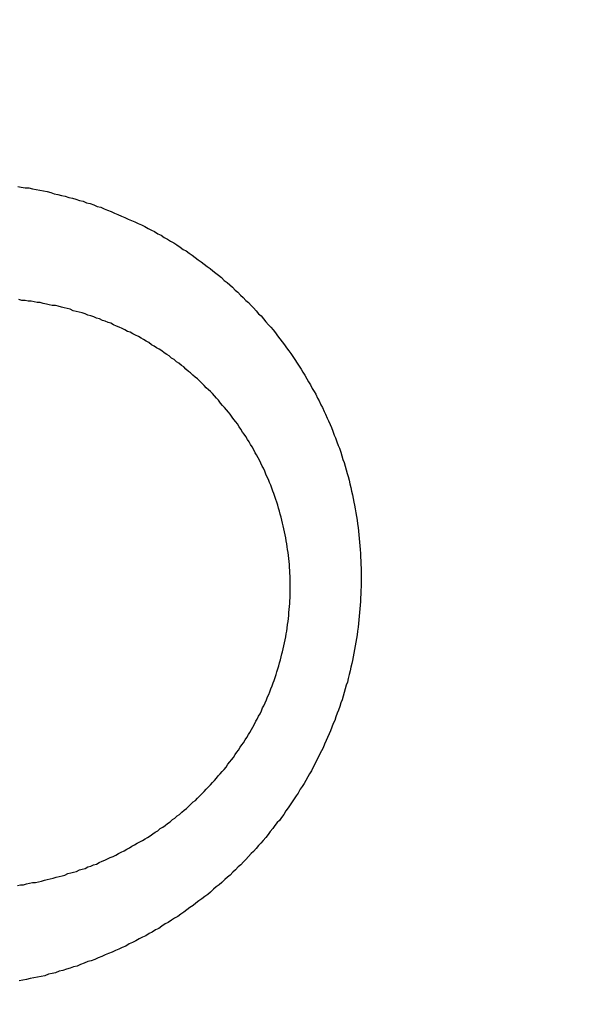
# Model space of a CAD drawing. Header units: millimetres. Extents: x -604189 to 881711, y -381903 to -7297.
# Tile 66 of 256: x -567434.5 to -567427.07, y -196052.8 to -196039.49. Entities that reach past the tile are written whole.
import ezdxf

# ---------------------------------------------------------------- set-up
doc = ezdxf.new("R2010")
doc.units = ezdxf.units.MM
doc.header["$LTSCALE"] = 100
doc.layers.add('OPIS', color=7, linetype='Continuous')
pattern_1 = [(45, (-296350.26, 111503), (-334.51454, 334.51454), []), (135, (-296350.26, 111503), (-334.51454, -334.51454), [])]

msp = doc.modelspace()

# ---------------------------------------------------------------- hatches: boundary and pattern name
at = {"layer": 'OPIS', "linetype": 'ByBlock', "lineweight": 13}
h = msp.add_hatch(dxfattribs=at)
h.set_pattern_fill('ANSI37', color=0, scale=149)
h.set_pattern_definition(pattern_1)
h.paths.add_polyline_path([(-565846.628, -200148.37), (-566196.825, -200149.347), (-566196.825, -200157.448), (-566296.825, -200157.448), (-566296.825, -200149.626), (-566746.825, -200150.882), (-566746.825, -201168.329, -0.414214), (-566403.888, -201511.266, -1), (-567089.762, -201511.266, -0.414214), (-566746.825, -201168.329), (-566746.825, -200936.871, -0.267949), (-567196.825, -200157.448), (-567296.825, -200157.448), (-567296.825, -200152.416), (-567606.815, -200153.281), (-567606.815, -201603.287), (-567556.815, -201603.147), (-567556.815, -205257.445), (-565846.45, -205257.445)])
h.paths.add_polyline_path([(-551636.825, -198396.286), (-576656.825, -198407.448), (-576656.825, -193157.448), (-579836.825, -193157.448), (-579836.825, -200437.448), (-570846.818, -200437.448), (-570846.818, -200053.169), (-551636.825, -200037.448)])
h.paths.add_polyline_path([(-566819.49, -205014.115), (-566583.775, -205014.115), (-566583.775, -204789.115), (-566819.49, -204789.115)], flags=24)
h.paths.add_polyline_path([(-566959.314, -200828.748), (-566427.171, -200828.748), (-566427.171, -200603.748), (-566959.314, -200603.748)], flags=24)
h.paths.add_polyline_path([(-566792.033, -202497.855), (-566276.912, -202497.855), (-566276.912, -202398.515), (-566792.033, -202398.515)], flags=24)
h.paths.add_polyline_path([(-566791.958, -202387.855), (-565854.55, -202387.855), (-565854.55, -202288.515), (-566791.958, -202288.515)], flags=24)
h.paths.add_polyline_path([(-567194.021, -202505.333), (-566857.345, -202505.333), (-566857.345, -202389.949), (-567194.021, -202389.949)], flags=24)
h.paths.add_polyline_path([(-567153.366, -202393.592), (-566996.4, -202393.592), (-566996.4, -202295.562), (-567153.366, -202295.562)], flags=24)
h.paths.add_polyline_path([(-566516.508, -200627.503), (-566516.508, -200287.803), (-566964.285, -200287.803), (-566964.285, -200627.503)], flags=24)
at = {"layer": 'OPIS', "linetype": 'ByBlock', "lineweight": 9}
h = msp.add_hatch(dxfattribs=at)
h.set_pattern_fill('ANSI37', color=0, scale=149)
h.set_pattern_definition(pattern_1)
edge = h.paths.add_edge_path()
edge.add_line((-551636.825, -193157.448), (-552906.825, -193157.448))
edge.add_line((-552906.825, -193157.448), (-552906.825, -193187.448))
edge.add_line((-552906.825, -193187.448), (-554281.473, -193187.448))
edge.add_line((-554281.473, -193187.448), (-554281.473, -193407.448))
edge.add_line((-554281.473, -193407.448), (-554641.473, -193407.448))
edge.add_line((-554641.473, -193407.448), (-554891.821, -193407.448))
edge.add_line((-554891.821, -193407.448), (-555251.821, -193407.448))
edge.add_line((-555251.821, -193407.448), (-555252.169, -193157.448))
edge.add_line((-555252.169, -193157.448), (-555156.825, -193407.448))
edge.add_line((-555156.825, -193407.448), (-555156.825, -196074.426))
edge.add_line((-555156.825, -196074.426), (-555036.825, -196074.426))
edge.add_line((-555036.825, -196074.426), (-555036.825, -196674.426))
edge.add_line((-555036.825, -196674.426), (-555036.825, -197274.426))
edge.add_line((-555036.825, -197274.426), (-555636.825, -197274.426))
edge.add_line((-555636.825, -197274.426), (-555636.825, -198296.526))
edge.add_line((-555636.825, -198296.526), (-555036.825, -198294.851))
edge.add_line((-555036.825, -198294.851), (-555036.825, -198287.448))
edge.add_line((-555036.825, -198287.448), (-554936.825, -198287.448))
edge.add_line((-554936.825, -198287.448), (-554936.825, -198294.572))
edge.add_line((-554936.825, -198294.572), (-554486.825, -198293.317))
edge.add_line((-554486.825, -198293.317), (-554486.825, -198292.448))
edge.add_line((-554486.825, -198292.448), (-554486.825, -197276.567))
edge.add_arc((-554486.825, -196933.63), 342.937, 180, 270, ccw=False)
edge.add_arc((-554486.825, -196933.63), 342.937, 0, 180, ccw=False)
edge.add_arc((-554486.825, -196933.63), 342.937, -90, 0, ccw=False)
edge.add_line((-554486.825, -197276.567), (-554486.825, -197508.025))
edge.add_arc((-554936.825, -198287.448), 900, 0, 60, ccw=False)
edge.add_line((-554036.825, -198287.448), (-553936.825, -198287.448))
edge.add_line((-553936.825, -198287.448), (-553936.825, -198291.782))
edge.add_line((-553936.825, -198291.782), (-551636.825, -198285.364))
edge.add_line((-551636.825, -198285.364), (-551636.825, -193157.448))
edge = h.paths.add_edge_path(flags=17)
edge.add_arc((-555292.825, -194555.644), 64, 0, 360)
edge = h.paths.add_edge_path(flags=17)
edge.add_arc((-555292.825, -194795.644), 64, 0, 360)
edge = h.paths.add_edge_path(flags=17)
edge.add_arc((-555532.825, -194555.644), 64, 0, 360)
edge = h.paths.add_edge_path(flags=17)
edge.add_arc((-555532.825, -194795.644), 64, 0, 360)
edge = h.paths.add_edge_path(flags=16)
edge.add_arc((-555445.578, -195632.918), 122.24, 0, 360)
edge = h.paths.add_edge_path(flags=17)
edge.add_arc((-555444.953, -195755.157), 131.84, -179.70702, 0.29298, ccw=False)
edge.add_line((-555576.791, -195755.831), (-555577.416, -195633.592))
edge.add_arc((-555445.578, -195632.918), 131.84, 0.29298, 180.29298, ccw=False)
edge.add_line((-555313.74, -195632.244), (-555313.115, -195754.483))
edge = h.paths.add_edge_path(flags=16)
edge.add_line((-555354.602, -195832.663), (-555410.524, -195781.149))
edge.add_arc((-555444.236, -195895.315), 119.04, 73.54834, 77.25266)
edge.add_line((-555417.97, -195779.209), (-555400.458, -195791.093))
edge.add_arc((-555397.928, -195789.134), 3.2, 66.437, 217.7638, ccw=False)
edge.add_arc((-555444.236, -195895.315), 119.04, 62.83618, 66.43696, ccw=False)
edge.add_line((-555389.89, -195789.404), (-555332.197, -195793.322))
edge.add_arc((-555444.953, -195755.157), 119.04, 319.37612, 341.30015, ccw=False)
edge = h.paths.add_edge_path(flags=0)
edge.add_arc((-555445.157, -195715.335), 16, 0, 360)
edge = h.paths.add_edge_path(flags=16)
edge.add_line((-555494.828, -195789.588), (-555556.499, -195794.41))
edge.add_arc((-555553.516, -195795.567), 3.2, 158.7889, 200.417)
edge.add_arc((-555444.953, -195755.157), 119.04, 200.41697, 219.83636)
edge.add_arc((-555533.904, -195829.364), 3.2, 219.8364, 346.9927)
edge.add_line((-555530.786, -195830.084), (-555488.51, -195790.333))
edge.add_arc((-555491.628, -195789.613), 3.2, 346.9927, 539.5529)
edge = h.paths.add_edge_path(flags=16)
edge.add_arc((-555444.953, -195755.157), 119.04, 258.76397, 281.82198, ccw=False)
edge.add_line((-555468.148, -195871.915), (-555480.159, -195865.083))
edge.add_arc((-555483.299, -195864.466), 3.2, 250.669, 348.8814, ccw=False)
edge.add_arc((-555444.953, -195755.157), 119.04, 229.64312, 250.66903, ccw=False)
edge.add_line((-555522.037, -195845.868), (-555468.703, -195779.633))
edge.add_arc((-555459.182, -195767.571), 15.366, -52.9828, 231.7166, ccw=False)
edge.add_arc((-555446.749, -195779.502), 3.2, 91.2428, 186.0743, ccw=False)
edge.add_arc((-555444.236, -195895.315), 119.04, 88.11241, 91.24277, ccw=False)
edge.add_line((-555440.315, -195776.34), (-555420.565, -195871.672))
h.paths.add_polyline_path([(-554267.155, -198153.982), (-554267.155, -197814.282), (-554714.931, -197814.282), (-554714.931, -198153.982)], flags=17)
h.paths.add_polyline_path([(-553792.63, -195548.14), (-553277.509, -195548.14), (-553277.509, -195448.8), (-553792.63, -195448.8)], flags=16)
h.paths.add_polyline_path([(-553792.555, -195438.14), (-553058.934, -195438.14), (-553058.934, -195338.8), (-553792.555, -195338.8)], flags=16)
h.paths.add_polyline_path([(-554194.618, -195555.618), (-553808.217, -195555.618), (-553808.217, -195440.235), (-554194.618, -195440.235)], flags=16)
h.paths.add_polyline_path([(-554153.974, -195443.932), (-553947.262, -195443.932), (-553947.262, -195345.836), (-554153.974, -195345.836)], flags=16)
h.paths.add_polyline_path([(-554256.508, -198153.982), (-554256.508, -197814.282), (-554704.285, -197814.282), (-554704.285, -198153.982)], flags=17)
h.paths.add_polyline_path([(-569496.825, -196631.63), (-571696.825, -196631.63), (-571696.825, -198287.448), (-569496.825, -198287.448)])
h.paths.add_polyline_path([(-567176.825, -196631.63), (-569376.825, -196631.63), (-569376.825, -198287.448), (-567176.825, -198287.448)])
h.paths.add_polyline_path([(-569376.825, -196535.63), (-567176.825, -196535.63), (-567176.825, -193157.448), (-569376.825, -193157.448)])
edge = h.paths.add_edge_path()
edge.add_arc((-571534.473, -195440.24), 50, 180, 270.0022)
edge.add_line((-571534.471, -195490.24), (-571329.472, -195490.239))
edge.add_arc((-571329.473, -195440.239), 50, 270.0009, 360)
edge.add_line((-571279.473, -195440.239), (-571279.473, -194996.239))
edge.add_arc((-571329.473, -194996.239), 50, 0, 90.0004)
edge.add_line((-571329.474, -194946.239), (-571534.474, -194946.24))
edge.add_arc((-571534.473, -194996.24), 50, 90.0009, 180)
edge.add_line((-571584.473, -194996.24), (-571584.473, -195440.24))
h.paths.add_polyline_path([(-571696.825, -196535.63), (-569496.825, -196535.63), (-569496.825, -193157.448), (-571696.825, -193157.448)])
edge = h.paths.add_edge_path()
edge.add_arc((-571945.684, -193388.705), 50, 0, 90.0004)
edge.add_line((-571945.684, -193338.705), (-572150.684, -193338.707))
edge.add_arc((-572150.684, -193388.707), 50, 90.0009, 180)
edge.add_line((-572200.684, -193388.707), (-572200.684, -193832.707))
edge.add_arc((-572150.684, -193832.707), 50, 180, 270.0022)
edge.add_line((-572150.682, -193882.707), (-571945.683, -193882.705))
edge.add_arc((-571945.684, -193832.705), 50, 270.0009, 360)
edge.add_line((-571895.684, -193832.705), (-571895.684, -193388.705))
h.paths.add_polyline_path([(-571816.825, -198287.448), (-571816.825, -193157.448), (-573216.825, -193157.448), (-573216.825, -198287.448)])

# ---------------------------------------------------------------- linework, layer by layer
at = {"color": 0}
for points in [[(-567434.528, -196041.748, 0), (-567434.479, -196041.758, 0), (-567434.429, -196041.768, 0), (-567434.379, -196041.768, 0), (-567434.329, -196041.778, 0), (-567434.279, -196041.788, 0), (-567434.23, -196041.798, 0), (-567434.18, -196041.808, 0), (-567434.131, -196041.818, 0), (-567434.082, -196041.828, 0), (-567434.033, -196041.848, 0), (-567433.984, -196041.858, 0), (-567433.935, -196041.868, 0), (-567433.886, -196041.878, 0), (-567433.837, -196041.898, 0), (-567433.789, -196041.908, 0), (-567433.741, -196041.918, 0), (-567433.692, -196041.938, 0), (-567433.644, -196041.948, 0), (-567433.596, -196041.968, 0), (-567433.549, -196041.978, 0), (-567433.501, -196041.998, 0), (-567433.454, -196042.018, 0), (-567433.406, -196042.028, 0), (-567433.359, -196042.048, 0), (-567433.312, -196042.068, 0), (-567433.266, -196042.088, 0), (-567433.219, -196042.108, 0), (-567433.173, -196042.128, 0), (-567433.127, -196042.148, 0), (-567433.081, -196042.168, 0), (-567433.035, -196042.188, 0), (-567432.99, -196042.208, 0), (-567432.944, -196042.228, 0), (-567432.899, -196042.248, 0), (-567432.855, -196042.268, 0), (-567432.81, -196042.288, 0), (-567432.766, -196042.318, 0), (-567432.721, -196042.338, 0), (-567432.677, -196042.358, 0), (-567432.634, -196042.388, 0), (-567432.59, -196042.408, 0), (-567432.547, -196042.438, 0), (-567432.504, -196042.458, 0), (-567432.461, -196042.488, 0), (-567432.419, -196042.508, 0), (-567432.376, -196042.538, 0), (-567432.334, -196042.568, 0), (-567432.292, -196042.598, 0), (-567432.251, -196042.618, 0), (-567432.21, -196042.648, 0), (-567432.169, -196042.678, 0), (-567432.128, -196042.708, 0), (-567432.087, -196042.738, 0), (-567432.047, -196042.768, 0), (-567432.007, -196042.798, 0), (-567431.968, -196042.828, 0), (-567431.928, -196042.858, 0), (-567431.889, -196042.888, 0), (-567431.851, -196042.918, 0), (-567431.812, -196042.948, 0), (-567431.774, -196042.978, 0), (-567431.736, -196043.018, 0), (-567431.698, -196043.048, 0), (-567431.661, -196043.078, 0), (-567431.624, -196043.108, 0), (-567431.587, -196043.148, 0), (-567431.551, -196043.178, 0), (-567431.515, -196043.218, 0), (-567431.479, -196043.248, 0), (-567431.444, -196043.288, 0), (-567431.409, -196043.318, 0), (-567431.374, -196043.358, 0), (-567431.34, -196043.388, 0), (-567431.306, -196043.428, 0), (-567431.272, -196043.468, 0), (-567431.238, -196043.498, 0), (-567431.205, -196043.538, 0), (-567431.173, -196043.578, 0), (-567431.14, -196043.618, 0), (-567431.108, -196043.648, 0), (-567431.076, -196043.688, 0), (-567431.045, -196043.728, 0), (-567431.014, -196043.768, 0), (-567430.984, -196043.808, 0), (-567430.953, -196043.848, 0), (-567430.923, -196043.888, 0), (-567430.894, -196043.928, 0), (-567430.865, -196043.968, 0), (-567430.836, -196044.008, 0), (-567430.808, -196044.048, 0), (-567430.78, -196044.088, 0), (-567430.752, -196044.138, 0), (-567430.725, -196044.178, 0), (-567430.698, -196044.218, 0), (-567430.672, -196044.258, 0), (-567430.646, -196044.298, 0), (-567430.62, -196044.348, 0), (-567430.595, -196044.388, 0), (-567430.57, -196044.428, 0), (-567430.546, -196044.478, 0), (-567430.522, -196044.518, 0), (-567430.498, -196044.558, 0), (-567430.475, -196044.608, 0), (-567430.452, -196044.648, 0), (-567430.43, -196044.698, 0), (-567430.408, -196044.738, 0), (-567430.387, -196044.788, 0), (-567430.366, -196044.828, 0), (-567430.345, -196044.878, 0), (-567430.325, -196044.918, 0), (-567430.305, -196044.968, 0), (-567430.286, -196045.008, 0), (-567430.267, -196045.058, 0), (-567430.248, -196045.108, 0), (-567430.23, -196045.148, 0), (-567430.213, -196045.198, 0), (-567430.195, -196045.248, 0), (-567430.179, -196045.288, 0), (-567430.162, -196045.338, 0), (-567430.147, -196045.388, 0), (-567430.131, -196045.438, 0), (-567430.116, -196045.478, 0), (-567430.102, -196045.528, 0), (-567430.088, -196045.578, 0), (-567430.074, -196045.628, 0), (-567430.061, -196045.668, 0), (-567430.049, -196045.718, 0), (-567430.037, -196045.768, 0), (-567430.025, -196045.818, 0), (-567430.014, -196045.868, 0), (-567430.003, -196045.918, 0), (-567429.993, -196045.968, 0), (-567429.983, -196046.018, 0), (-567429.974, -196046.058, 0), (-567429.965, -196046.108, 0), (-567429.956, -196046.158, 0), (-567429.948, -196046.208, 0), (-567429.941, -196046.258, 0), (-567429.934, -196046.308, 0), (-567429.927, -196046.358, 0), (-567429.921, -196046.408, 0), (-567429.916, -196046.458, 0), (-567429.911, -196046.508, 0), (-567429.906, -196046.558, 0), (-567429.902, -196046.608, 0), (-567429.898, -196046.658, 0), (-567429.895, -196046.708, 0), (-567429.892, -196046.758, 0), (-567429.89, -196046.808, 0), (-567429.888, -196046.858, 0), (-567429.886, -196046.908, 0), (-567429.885, -196046.958, 0), (-567429.885, -196047.008, 0), (-567429.885, -196047.058, 0), (-567429.885, -196047.108, 0), (-567429.886, -196047.158, 0), (-567429.888, -196047.208, 0), (-567429.89, -196047.258, 0), (-567429.892, -196047.308, 0), (-567429.895, -196047.358, 0), (-567429.898, -196047.408, 0), (-567429.902, -196047.458, 0), (-567429.906, -196047.508, 0), (-567429.91, -196047.558, 0), (-567429.915, -196047.608, 0), (-567429.921, -196047.658, 0), (-567429.927, -196047.708, 0), (-567429.933, -196047.758, 0), (-567429.94, -196047.808, 0), (-567429.948, -196047.858, 0), (-567429.956, -196047.908, 0), (-567429.964, -196047.958, 0), (-567429.973, -196048.008, 0), (-567429.982, -196048.058, 0), (-567429.992, -196048.108, 0), (-567430.002, -196048.158, 0), (-567430.012, -196048.198, 0), (-567430.024, -196048.248, 0), (-567430.035, -196048.298, 0), (-567430.047, -196048.348, 0), (-567430.06, -196048.398, 0), (-567430.072, -196048.448, 0), (-567430.086, -196048.488, 0), (-567430.1, -196048.538, 0), (-567430.114, -196048.588, 0), (-567430.128, -196048.638, 0), (-567430.144, -196048.688, 0), (-567430.159, -196048.728, 0), (-567430.175, -196048.778, 0), (-567430.192, -196048.828, 0), (-567430.208, -196048.868, 0), (-567430.226, -196048.918, 0), (-567430.243, -196048.968, 0), (-567430.262, -196049.008, 0), (-567430.28, -196049.058, 0), (-567430.299, -196049.108, 0), (-567430.318, -196049.148, 0), (-567430.338, -196049.198, 0), (-567430.358, -196049.238, 0), (-567430.379, -196049.288, 0), (-567430.4, -196049.338, 0), (-567430.422, -196049.378, 0), (-567430.443, -196049.418, 0), (-567430.466, -196049.468, 0), (-567430.488, -196049.508, 0), (-567430.511, -196049.558, 0), (-567430.535, -196049.598, 0), (-567430.558, -196049.648, 0), (-567430.583, -196049.688, 0), (-567430.607, -196049.728, 0), (-567430.632, -196049.778, 0), (-567430.657, -196049.818, 0), (-567430.683, -196049.858, 0), (-567430.709, -196049.898, 0), (-567430.736, -196049.948, 0), (-567430.763, -196049.988, 0), (-567430.79, -196050.028, 0), (-567430.817, -196050.068, 0), (-567430.845, -196050.108, 0), (-567430.873, -196050.148, 0), (-567430.902, -196050.188, 0), (-567430.931, -196050.238, 0), (-567430.96, -196050.278, 0), (-567430.99, -196050.318, 0), (-567431.02, -196050.348, 0), (-567431.051, -196050.388, 0), (-567431.081, -196050.428, 0), (-567431.113, -196050.468, 0), (-567431.144, -196050.508, 0), (-567431.176, -196050.548, 0), (-567431.208, -196050.588, 0), (-567431.24, -196050.628, 0), (-567431.273, -196050.658, 0), (-567431.306, -196050.698, 0), (-567431.34, -196050.738, 0), (-567431.374, -196050.768, 0), (-567431.408, -196050.808, 0), (-567431.442, -196050.848, 0), (-567431.477, -196050.878, 0), (-567431.512, -196050.918, 0), (-567431.548, -196050.948, 0), (-567431.584, -196050.988, 0), (-567431.62, -196051.018, 0), (-567431.656, -196051.058, 0), (-567431.693, -196051.088, 0), (-567431.73, -196051.118, 0), (-567431.767, -196051.158, 0), (-567431.805, -196051.188, 0), (-567431.843, -196051.218, 0), (-567431.881, -196051.248, 0), (-567431.92, -196051.288, 0), (-567431.959, -196051.318, 0), (-567431.998, -196051.348, 0), (-567432.038, -196051.378, 0), (-567432.078, -196051.408, 0), (-567432.118, -196051.438, 0), (-567432.158, -196051.468, 0), (-567432.199, -196051.498, 0), (-567432.24, -196051.528, 0), (-567432.281, -196051.558, 0), (-567432.323, -196051.588, 0), (-567432.365, -196051.618, 0), (-567432.407, -196051.638, 0), (-567432.449, -196051.668, 0), (-567432.492, -196051.698, 0), (-567432.535, -196051.718, 0), (-567432.578, -196051.748, 0), (-567432.621, -196051.778, 0), (-567432.665, -196051.798, 0), (-567432.709, -196051.828, 0), (-567432.753, -196051.848, 0), (-567432.797, -196051.878, 0), (-567432.842, -196051.898, 0), (-567432.886, -196051.918, 0), (-567432.931, -196051.948, 0), (-567432.977, -196051.968, 0), (-567433.022, -196051.988, 0), (-567433.068, -196052.018, 0), (-567433.114, -196052.038, 0), (-567433.16, -196052.058, 0), (-567433.206, -196052.078, 0), (-567433.252, -196052.098, 0), (-567433.299, -196052.118, 0), (-567433.345, -196052.138, 0), (-567433.392, -196052.158, 0), (-567433.439, -196052.178, 0), (-567433.487, -196052.198, 0), (-567433.534, -196052.218, 0), (-567433.581, -196052.228, 0), (-567433.629, -196052.248, 0), (-567433.677, -196052.268, 0), (-567433.725, -196052.288, 0), (-567433.773, -196052.298, 0), (-567433.821, -196052.318, 0), (-567433.87, -196052.328, 0), (-567433.918, -196052.348, 0), (-567433.967, -196052.358, 0), (-567434.015, -196052.378, 0), (-567434.064, -196052.388, 0), (-567434.113, -196052.398, 0), (-567434.162, -196052.418, 0), (-567434.211, -196052.428, 0), (-567434.26, -196052.438, 0), (-567434.309, -196052.448, 0), (-567434.358, -196052.458, 0), (-567434.408, -196052.468, 0), (-567434.457, -196052.478, 0), (-567434.507, -196052.488, 0)], [(-567434.53, -196051.198, 0), (-567434.49, -196051.188, 0), (-567434.449, -196051.188, 0), (-567434.409, -196051.178, 0), (-567434.368, -196051.168, 0), (-567434.328, -196051.158, 0), (-567434.288, -196051.158, 0), (-567434.248, -196051.148, 0), (-567434.208, -196051.138, 0), (-567434.168, -196051.128, 0), (-567434.128, -196051.118, 0), (-567434.088, -196051.108, 0), (-567434.048, -196051.098, 0), (-567434.009, -196051.088, 0), (-567433.969, -196051.078, 0), (-567433.929, -196051.068, 0), (-567433.89, -196051.058, 0), (-567433.851, -196051.038, 0), (-567433.811, -196051.028, 0), (-567433.772, -196051.018, 0), (-567433.733, -196051.008, 0), (-567433.694, -196050.988, 0), (-567433.656, -196050.978, 0), (-567433.617, -196050.968, 0), (-567433.579, -196050.948, 0), (-567433.54, -196050.938, 0), (-567433.502, -196050.918, 0), (-567433.464, -196050.908, 0), (-567433.426, -196050.888, 0), (-567433.388, -196050.868, 0), (-567433.35, -196050.858, 0), (-567433.313, -196050.838, 0), (-567433.276, -196050.818, 0), (-567433.238, -196050.808, 0), (-567433.201, -196050.788, 0), (-567433.164, -196050.768, 0), (-567433.128, -196050.748, 0), (-567433.091, -196050.728, 0), (-567433.055, -196050.708, 0), (-567433.019, -196050.688, 0), (-567432.983, -196050.668, 0), (-567432.947, -196050.648, 0), (-567432.912, -196050.628, 0), (-567432.876, -196050.608, 0), (-567432.841, -196050.588, 0), (-567432.806, -196050.568, 0), (-567432.772, -196050.548, 0), (-567432.737, -196050.528, 0), (-567432.703, -196050.498, 0), (-567432.669, -196050.478, 0), (-567432.635, -196050.458, 0), (-567432.601, -196050.428, 0), (-567432.568, -196050.408, 0), (-567432.535, -196050.388, 0), (-567432.502, -196050.358, 0), (-567432.469, -196050.338, 0), (-567432.437, -196050.308, 0), (-567432.404, -196050.288, 0), (-567432.373, -196050.258, 0), (-567432.341, -196050.238, 0), (-567432.309, -196050.208, 0), (-567432.278, -196050.178, 0), (-567432.247, -196050.158, 0), (-567432.216, -196050.128, 0), (-567432.186, -196050.098, 0), (-567432.156, -196050.068, 0), (-567432.126, -196050.048, 0), (-567432.096, -196050.018, 0), (-567432.067, -196049.988, 0), (-567432.038, -196049.958, 0), (-567432.009, -196049.928, 0), (-567431.981, -196049.898, 0), (-567431.952, -196049.868, 0), (-567431.924, -196049.838, 0), (-567431.897, -196049.808, 0), (-567431.869, -196049.778, 0), (-567431.842, -196049.748, 0), (-567431.816, -196049.718, 0), (-567431.789, -196049.688, 0), (-567431.763, -196049.658, 0), (-567431.737, -196049.628, 0), (-567431.712, -196049.598, 0), (-567431.686, -196049.558, 0), (-567431.661, -196049.528, 0), (-567431.637, -196049.498, 0), (-567431.613, -196049.468, 0), (-567431.589, -196049.428, 0), (-567431.565, -196049.398, 0), (-567431.542, -196049.368, 0), (-567431.519, -196049.328, 0), (-567431.496, -196049.298, 0), (-567431.474, -196049.268, 0), (-567431.452, -196049.228, 0), (-567431.43, -196049.198, 0), (-567431.409, -196049.158, 0), (-567431.388, -196049.128, 0), (-567431.368, -196049.088, 0), (-567431.348, -196049.058, 0), (-567431.328, -196049.018, 0), (-567431.308, -196048.978, 0), (-567431.289, -196048.948, 0), (-567431.271, -196048.908, 0), (-567431.252, -196048.878, 0), (-567431.234, -196048.838, 0), (-567431.217, -196048.798, 0), (-567431.199, -196048.768, 0), (-567431.183, -196048.728, 0), (-567431.166, -196048.688, 0), (-567431.15, -196048.648, 0), (-567431.134, -196048.618, 0), (-567431.119, -196048.578, 0), (-567431.104, -196048.538, 0), (-567431.09, -196048.498, 0), (-567431.075, -196048.458, 0), (-567431.062, -196048.428, 0), (-567431.048, -196048.388, 0), (-567431.035, -196048.348, 0), (-567431.023, -196048.308, 0), (-567431.011, -196048.268, 0), (-567430.999, -196048.228, 0), (-567430.988, -196048.188, 0), (-567430.977, -196048.148, 0), (-567430.966, -196048.108, 0), (-567430.956, -196048.068, 0), (-567430.947, -196048.038, 0), (-567430.938, -196047.998, 0), (-567430.929, -196047.958, 0), (-567430.92, -196047.918, 0), (-567430.912, -196047.878, 0), (-567430.905, -196047.838, 0), (-567430.898, -196047.798, 0), (-567430.891, -196047.758, 0), (-567430.885, -196047.718, 0), (-567430.879, -196047.668, 0), (-567430.874, -196047.628, 0), (-567430.869, -196047.588, 0), (-567430.865, -196047.548, 0), (-567430.861, -196047.508, 0), (-567430.857, -196047.468, 0), (-567430.854, -196047.428, 0), (-567430.851, -196047.388, 0), (-567430.849, -196047.348, 0), (-567430.847, -196047.308, 0), (-567430.846, -196047.268, 0), (-567430.845, -196047.228, 0), (-567430.844, -196047.188, 0), (-567430.844, -196047.148, 0), (-567430.844, -196047.108, 0), (-567430.845, -196047.058, 0), (-567430.847, -196047.018, 0), (-567430.848, -196046.978, 0), (-567430.85, -196046.938, 0), (-567430.853, -196046.898, 0), (-567430.856, -196046.858, 0), (-567430.86, -196046.818, 0), (-567430.864, -196046.778, 0), (-567430.868, -196046.738, 0), (-567430.873, -196046.698, 0), (-567430.879, -196046.658, 0), (-567430.884, -196046.618, 0), (-567430.891, -196046.578, 0), (-567430.897, -196046.538, 0), (-567430.905, -196046.498, 0), (-567430.912, -196046.458, 0), (-567430.92, -196046.418, 0), (-567430.929, -196046.378, 0), (-567430.938, -196046.338, 0), (-567430.947, -196046.298, 0), (-567430.957, -196046.258, 0), (-567430.967, -196046.218, 0), (-567430.978, -196046.178, 0), (-567430.989, -196046.138, 0), (-567431.001, -196046.098, 0), (-567431.013, -196046.058, 0), (-567431.025, -196046.018, 0), (-567431.038, -196045.978, 0), (-567431.051, -196045.938, 0), (-567431.065, -196045.898, 0), (-567431.079, -196045.868, 0), (-567431.093, -196045.828, 0), (-567431.108, -196045.788, 0), (-567431.123, -196045.748, 0), (-567431.139, -196045.708, 0), (-567431.155, -196045.678, 0), (-567431.172, -196045.638, 0), (-567431.189, -196045.598, 0), (-567431.206, -196045.558, 0), (-567431.224, -196045.528, 0), (-567431.242, -196045.488, 0), (-567431.26, -196045.448, 0), (-567431.279, -196045.418, 0), (-567431.298, -196045.378, 0), (-567431.318, -196045.348, 0), (-567431.338, -196045.308, 0), (-567431.358, -196045.268, 0), (-567431.379, -196045.238, 0), (-567431.4, -196045.198, 0), (-567431.421, -196045.168, 0), (-567431.443, -196045.128, 0), (-567431.465, -196045.098, 0), (-567431.488, -196045.068, 0), (-567431.51, -196045.028, 0), (-567431.534, -196044.998, 0), (-567431.557, -196044.958, 0), (-567431.581, -196044.928, 0), (-567431.605, -196044.898, 0), (-567431.63, -196044.868, 0), (-567431.655, -196044.828, 0), (-567431.68, -196044.798, 0), (-567431.706, -196044.768, 0), (-567431.732, -196044.738, 0), (-567431.758, -196044.708, 0), (-567431.785, -196044.678, 0), (-567431.812, -196044.638, 0), (-567431.839, -196044.608, 0), (-567431.867, -196044.578, 0), (-567431.895, -196044.548, 0), (-567431.923, -196044.518, 0), (-567431.951, -196044.498, 0), (-567431.98, -196044.468, 0), (-567432.009, -196044.438, 0), (-567432.039, -196044.408, 0), (-567432.068, -196044.378, 0), (-567432.098, -196044.348, 0), (-567432.129, -196044.328, 0), (-567432.159, -196044.298, 0), (-567432.19, -196044.268, 0), (-567432.221, -196044.248, 0), (-567432.253, -196044.218, 0), (-567432.284, -196044.188, 0), (-567432.316, -196044.168, 0), (-567432.348, -196044.138, 0), (-567432.381, -196044.118, 0), (-567432.414, -196044.088, 0), (-567432.447, -196044.068, 0), (-567432.48, -196044.038, 0), (-567432.513, -196044.018, 0), (-567432.547, -196043.998, 0), (-567432.581, -196043.968, 0), (-567432.615, -196043.948, 0), (-567432.65, -196043.928, 0), (-567432.684, -196043.908, 0), (-567432.719, -196043.888, 0), (-567432.755, -196043.858, 0), (-567432.79, -196043.838, 0), (-567432.826, -196043.818, 0), (-567432.861, -196043.798, 0), (-567432.897, -196043.778, 0), (-567432.934, -196043.758, 0), (-567432.97, -196043.738, 0), (-567433.007, -196043.718, 0), (-567433.044, -196043.708, 0), (-567433.081, -196043.688, 0), (-567433.118, -196043.668, 0), (-567433.155, -196043.648, 0), (-567433.193, -196043.638, 0), (-567433.231, -196043.618, 0), (-567433.269, -196043.598, 0), (-567433.307, -196043.588, 0), (-567433.345, -196043.568, 0), (-567433.384, -196043.558, 0), (-567433.423, -196043.538, 0), (-567433.461, -196043.528, 0), (-567433.5, -196043.508, 0), (-567433.54, -196043.498, 0), (-567433.579, -196043.488, 0), (-567433.618, -196043.468, 0), (-567433.658, -196043.458, 0), (-567433.698, -196043.448, 0), (-567433.737, -196043.438, 0), (-567433.777, -196043.428, 0), (-567433.817, -196043.408, 0), (-567433.858, -196043.398, 0), (-567433.898, -196043.388, 0), (-567433.938, -196043.378, 0), (-567433.979, -196043.368, 0), (-567434.019, -196043.358, 0), (-567434.06, -196043.358, 0), (-567434.101, -196043.348, 0), (-567434.141, -196043.338, 0), (-567434.182, -196043.328, 0), (-567434.223, -196043.318, 0), (-567434.264, -196043.318, 0), (-567434.306, -196043.308, 0), (-567434.347, -196043.298, 0), (-567434.388, -196043.298, 0), (-567434.429, -196043.288, 0), (-567434.471, -196043.288, 0), (-567434.512, -196043.278, 0)]]:
    msp.add_polyline3d(points, dxfattribs=at)

doc.saveas('drawing.dxf')
